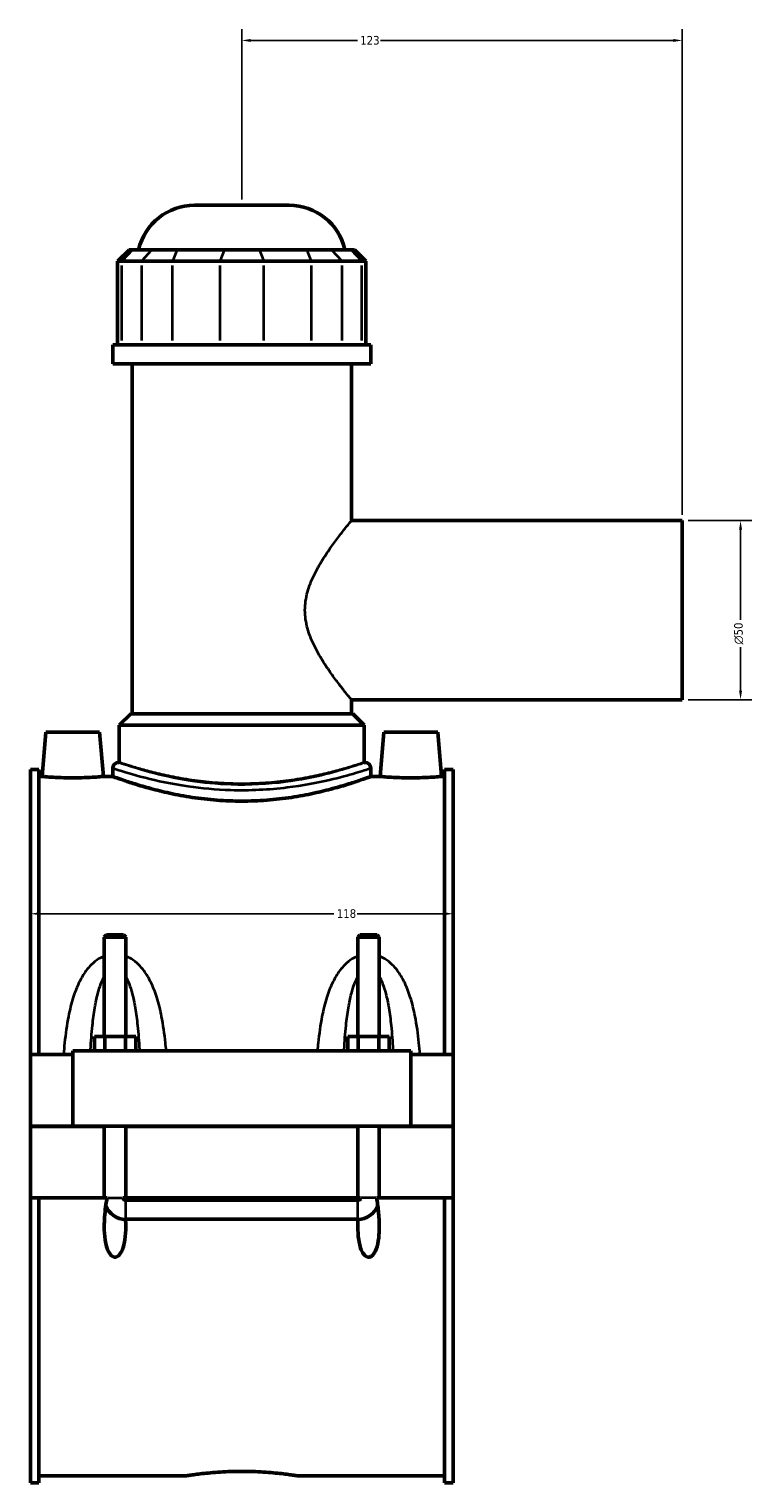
# Model space of a CAD drawing. Header units: millimetres. Extents: x -251 to 971, y -113 to 1173.
# Tile 2 of 8: x -251 to -50, y 249 to 655. Entities that reach past the tile are written whole.
import ezdxf

# ---------------------------------------------------------------- set-up
doc = ezdxf.new("R2010")
doc.units = ezdxf.units.MM
for name, color, linetype, lineweight in [('Dimension (ANSI)', 7, 'Continuous', 25), ('Visible (ANSI)', 7, 'Continuous', 50), ('Visible Narrow (ANSI)', 7, 'Continuous', 35)]:
    doc.layers.add(name, color=color, linetype=linetype, lineweight=lineweight)
doc.styles.add('Note Text (ANSI)', font='tahoma.ttf')
doc.dimstyles.new('Default - mm (ANSI)', dxfattribs={"dimtxt": 2.4, "dimasz": 2.5, "dimexe": 3.175, "dimexo": 1.6002, "dimgap": 0.8, "dimtad": 0, "dimtoh": 1, "dimdec": 0, "dimrnd": 1e-08, "dimzin": 4, "dimdsep": 46, "dimtxsty": 'Note Text (ANSI)', "dimcen": 0.09, "dimdle": 10, "dimclrd": 256, "dimclre": 256, "dimclrt": 5, "dimadec": 1, "dimazin": 1, "dimtfac": 1.27, "dimtofl": 0, "dimtmove": 0, "dimatfit": 3, "dimfxl": 1, "dimtolj": 1, "dimtzin": 4, "dimlwd": -1, "dimlwe": -1, "dimarcsym": 0})

# ---------------------------------------------------------------- blocks, each defined once
blk = doc.blocks.new('*D7')
at = {"layer": 'Defpoints', "color": 0, "transparency": 16777216}
for p in [(-250.95, 408.35), (-132.95, 408.35), (-132.95, 407.87)]:
    blk.add_point(p, dxfattribs=at)
at = {"layer": 'Dimension (ANSI)', "transparency": 16777216}
for p, q in [((-248.45, 407.87), (-166.21, 407.87)), ((-135.45, 407.87), (-159.69, 407.87))]:
    blk.add_line(p, q, dxfattribs=at)
for points in [[(-248.45, 408.28), (-248.45, 407.45), (-250.95, 407.87)], [(-135.45, 408.28), (-135.45, 407.45), (-132.95, 407.87)]]:
    blk.add_solid(points, dxfattribs=at)
at = {"layer": 'Dimension (ANSI)', "color": 5, "transparency": 16777216, "insert": (-165.41, 409.12), "char_height": 2.4, "attachment_point": 1, "style": 'Note Text (ANSI)'}
blk.add_mtext('\\A1;118', dxfattribs=at)
blk = doc.blocks.new('*D8')
at = {"layer": 'Defpoints', "color": 0, "transparency": 16777216}
for p in [(-191.95, 651.58), (-191.95, 605.58), (-68.95, 517.58)]:
    blk.add_point(p, dxfattribs=at)
at = {"layer": 'Dimension (ANSI)', "transparency": 16777216}
for p, q in [((-191.95, 607.18), (-191.95, 654.75)), ((-68.95, 519.18), (-68.95, 654.75)), ((-189.45, 651.58), (-159.67, 651.58)), ((-71.45, 651.58), (-153.22, 651.58))]:
    blk.add_line(p, q, dxfattribs=at)
for points in [[(-189.45, 652), (-189.45, 651.16), (-191.95, 651.58)], [(-71.45, 652), (-71.45, 651.16), (-68.95, 651.58)]]:
    blk.add_solid(points, dxfattribs=at)
at = {"layer": 'Dimension (ANSI)', "color": 5, "transparency": 16777216, "insert": (-158.87, 652.83), "char_height": 2.4, "attachment_point": 1, "style": 'Note Text (ANSI)'}
blk.add_mtext('\\A1;123', dxfattribs=at)
blk = doc.blocks.new('*D9')
at = {"layer": 'Defpoints', "color": 0, "transparency": 16777216}
for p in [(-68.95, 517.58), (-68.95, 467.58), (-52.68, 467.58)]:
    blk.add_point(p, dxfattribs=at)
at = {"layer": 'Dimension (ANSI)', "transparency": 16777216}
for p, q in [((-67.35, 517.58), (-49.5, 517.58)), ((-52.68, 515.08), (-52.68, 489.91)), ((-52.68, 470.08), (-52.68, 482.25)), ((-67.35, 467.58), (-49.5, 467.58))]:
    blk.add_line(p, q, dxfattribs=at)
for points in [[(-53.09, 515.08), (-52.26, 515.08), (-52.68, 517.58)], [(-53.09, 470.08), (-52.26, 470.08), (-52.68, 467.58)]]:
    blk.add_solid(points, dxfattribs=at)
at = {"layer": 'Dimension (ANSI)', "color": 5, "transparency": 16777216, "insert": (-54.48, 483.05), "char_height": 2.4, "attachment_point": 1, "rotation": 90, "style": 'Note Text (ANSI)'}
blk.add_mtext('\\A1;{\\fAIGDT|b0|i0;\\H2.4000;\\ln}\\fTahoma|b0|i0;\\H2.4000;50', dxfattribs=at)

msp = doc.modelspace()

# ---------------------------------------------------------------- linework, layer by layer
at = {"layer": 'Visible (ANSI)'}
for p, q in [((-205.16, 605.58), (-178.73, 605.58)), ((-223.43, 593.19), (-226.63, 589.99)), ((-223.43, 593.19), (-222.45, 593.19)), ((-216.98, 593.19), (-222.45, 593.19)), ((-216.98, 593.19), (-210.06, 593.19)), ((-196.85, 593.19), (-210.06, 593.19)), ((-196.85, 593.19), (-187.05, 593.19)), ((-173.84, 593.19), (-187.05, 593.19)), ((-173.84, 593.19), (-166.91, 593.19)), ((-161.44, 593.19), (-166.91, 593.19)), ((-161.44, 593.19), (-160.47, 593.19)), ((-160.47, 593.19), (-157.27, 589.99)), ((-225.41, 589.99), (-226.63, 589.99)), ((-226.63, 589.99), (-226.63, 566.64)), ((-225.41, 589.99), (-219.94, 589.99)), ((-211.28, 589.99), (-219.94, 589.99)), ((-211.28, 589.99), (-198.07, 589.99)), ((-185.82, 589.99), (-198.07, 589.99)), ((-185.82, 589.99), (-172.61, 589.99)), ((-163.96, 589.99), (-172.61, 589.99)), ((-163.96, 589.99), (-158.48, 589.99)), ((-157.27, 589.99), (-158.48, 589.99)), ((-157.27, 589.99), (-157.27, 566.64)), ((-155.95, 566.64), (-227.95, 566.64)), ((-227.95, 561.33), (-227.95, 566.64)), ((-155.95, 561.33), (-155.95, 566.64)), ((-155.95, 561.33), (-227.95, 561.33)), ((-222.55, 463.68), (-222.55, 561.33)), ((-161.35, 517.58), (-161.35, 561.33)), ((-161.35, 517.58), (-68.95, 517.58)), ((-68.95, 467.58), (-68.95, 517.58)), ((-161.35, 463.68), (-161.35, 467.58)), ((-161.35, 467.58), (-68.95, 467.58)), ((-222.95, 463.68), (-226.15, 460.48)), ((-222.95, 463.68), (-160.95, 463.68)), ((-160.95, 463.68), (-157.75, 460.48)), ((-246.65, 458.58), (-247.73, 446.18)), ((-246.65, 458.58), (-231.65, 458.58)), ((-231.65, 458.58), (-230.56, 446.18)), ((-157.75, 460.48), (-226.15, 460.48)), ((-226.15, 450.08), (-226.15, 460.48)), ((-157.75, 450.08), (-157.75, 460.48)), ((-152.25, 458.58), (-153.33, 446.18)), ((-137.25, 458.58), (-152.25, 458.58)), ((-137.25, 458.58), (-136.16, 446.18)), ((-250.95, 368.58), (-250.95, 448.13)), ((-248.59, 448.13), (-250.95, 448.13)), ((-248.59, 448.13), (-248.59, 368.58)), ((-227.95, 448.48), (-227.95, 446.18)), ((-226.15, 450.08), (-226.35, 450.08)), ((-157.55, 450.08), (-157.75, 450.08)), ((-155.95, 448.48), (-155.95, 446.18)), ((-135.31, 448.13), (-135.31, 368.58)), ((-132.95, 448.13), (-135.31, 448.13)), ((-132.95, 368.58), (-132.95, 448.13)), ((-248.59, 446.18), (-247.73, 446.18)), ((-230.56, 446.18), (-227.95, 446.18)), ((-155.95, 446.18), (-153.33, 446.18)), ((-136.16, 446.18), (-135.31, 446.18)), ((-229.75, 401.96), (-230.35, 401.36)), ((-224.95, 401.96), (-229.75, 401.96)), ((-224.95, 401.96), (-224.35, 401.36)), ((-158.95, 401.96), (-159.55, 401.36)), ((-154.15, 401.96), (-158.95, 401.96)), ((-154.15, 401.96), (-153.55, 401.36)), ((-230.35, 401.36), (-224.35, 401.36)), ((-230.35, 401.36), (-230.35, 373.58)), ((-224.35, 401.36), (-224.35, 373.58)), ((-159.55, 401.36), (-153.55, 401.36)), ((-159.55, 373.58), (-159.55, 401.36)), ((-153.55, 373.58), (-153.55, 401.36)), ((-233.12, 369.58), (-233.12, 373.58)), ((-230.23, 373.58), (-233.12, 373.58)), ((-230.23, 369.58), (-230.23, 373.58)), ((-224.46, 373.58), (-230.23, 373.58)), ((-224.46, 369.58), (-224.46, 373.58)), ((-221.57, 373.58), (-224.46, 373.58)), ((-221.57, 369.58), (-221.57, 373.58)), ((-162.32, 369.58), (-162.32, 373.58)), ((-159.43, 373.58), (-162.32, 373.58)), ((-159.43, 369.58), (-159.43, 373.58)), ((-153.66, 373.58), (-159.43, 373.58)), ((-153.66, 369.58), (-153.66, 373.58)), ((-150.77, 373.58), (-153.66, 373.58)), ((-150.77, 369.58), (-150.77, 373.58)), ((-239.15, 369.58), (-144.75, 369.58)), ((-239.15, 369.58), (-239.15, 348.63)), ((-144.75, 348.63), (-144.75, 369.58)), ((-250.95, 368.58), (-239.15, 368.58)), ((-250.95, 348.63), (-250.95, 368.58)), ((-144.75, 368.58), (-132.95, 368.58)), ((-132.95, 368.58), (-132.95, 348.63)), ((-250.95, 348.63), (-239.15, 348.63)), ((-250.95, 328.58), (-250.95, 348.53)), ((-230.35, 348.53), (-250.95, 348.53)), ((-239.15, 348.63), (-144.75, 348.63)), ((-230.35, 348.63), (-230.35, 348.53)), ((-230.35, 328.58), (-230.35, 348.53)), ((-224.35, 348.63), (-224.35, 348.53)), ((-224.35, 348.53), (-224.35, 328.58)), ((-159.55, 348.53), (-224.35, 348.53)), ((-159.55, 348.53), (-159.55, 348.63)), ((-159.55, 328.58), (-159.55, 348.53)), ((-153.55, 348.53), (-153.55, 348.63)), ((-153.55, 348.53), (-153.55, 328.58)), ((-132.95, 348.53), (-153.55, 348.53)), ((-144.75, 348.63), (-132.95, 348.63)), ((-132.95, 348.53), (-132.95, 328.58)), ((-250.95, 249.03), (-250.95, 328.58)), ((-250.95, 328.58), (-230.35, 328.58)), ((-248.59, 328.58), (-248.59, 249.03)), ((-230.35, 328.58), (-229.56, 328.58)), ((-225.14, 328.58), (-224.35, 328.58)), ((-224.35, 328.58), (-159.55, 328.58)), ((-224.35, 327.91), (-159.55, 327.91)), ((-159.55, 328.58), (-158.76, 328.58)), ((-154.34, 328.58), (-153.55, 328.58)), ((-153.55, 328.58), (-132.95, 328.58)), ((-135.31, 328.58), (-135.31, 249.03)), ((-132.95, 249.03), (-132.95, 328.58)), ((-159.55, 322.64), (-224.35, 322.64)), ((-248.59, 249.03), (-250.95, 249.03)), ((-248.59, 250.98), (-207.63, 250.98)), ((-176.27, 250.98), (-135.31, 250.98)), ((-132.95, 249.03), (-135.31, 249.03))]:
    msp.add_line(p, q, dxfattribs=at)
for centre, radius, start, end in [((-205.16, 589.58), 16, 90, 166.9604), ((-178.73, 589.58), 16, 13.0396, 90), ((-226.35, 448.48), 1.6, 90, 180), ((-157.55, 448.48), 1.6, 0, 90), ((-224.35, 328.58), 6, 201.6741, 269.4722), ((-159.55, 328.58), 6, 270.5278, 338.3259)]:
    msp.add_arc(centre, radius, start, end, dxfattribs=at)
for points, knots in [([(-230.56, 446.18), (-230.56, 446.18), (-230.78, 446.16), (-231.65, 446.09), (-232.31, 446.04), (-233.83, 445.94), (-234.8, 445.89), (-236.91, 445.82), (-238.07, 445.8), (-240.23, 445.8), (-241.38, 445.82), (-243.5, 445.89), (-244.46, 445.94), (-245.99, 446.04), (-246.64, 446.09), (-247.52, 446.16), (-247.73, 446.18), (-247.73, 446.18)], [1.296761, 1.296761, 1.296761, 1.296761, 1.620807, 1.620807, 1.944853, 1.944853, 2.269187, 2.269187, 2.593522, 2.593522, 2.917856, 2.917856, 3.242191, 3.242191, 3.566237, 3.566237, 3.890283, 3.890283, 3.890283, 3.890283]), ([(-155.95, 446.18), (-155.95, 446.18), (-156.17, 446.1), (-157.09, 445.76), (-157.79, 445.51), (-159.63, 444.88), (-160.78, 444.49), (-163.41, 443.67), (-164.91, 443.23), (-168.08, 442.37), (-169.87, 441.92), (-173.78, 441.08), (-175.9, 440.68), (-180.32, 440.01), (-182.64, 439.74), (-187.31, 439.39), (-189.66, 439.3), (-194.23, 439.3), (-196.59, 439.39), (-201.26, 439.74), (-203.57, 440.01), (-208, 440.68), (-210.11, 441.08), (-214.02, 441.92), (-215.82, 442.37), (-218.99, 443.23), (-220.48, 443.67), (-223.12, 444.49), (-224.26, 444.88), (-226.1, 445.51), (-226.8, 445.76), (-227.73, 446.1), (-227.95, 446.18), (-227.95, 446.18)], [5.480819, 5.480819, 5.480819, 5.480819, 6.165677, 6.165677, 6.850534, 6.850534, 7.535392, 7.535392, 8.22025, 8.22025, 8.905597, 8.905597, 9.590944, 9.590944, 10.276291, 10.276291, 10.961637, 10.961637, 11.646984, 11.646984, 12.332331, 12.332331, 13.017678, 13.017678, 13.703025, 13.703025, 14.387883, 14.387883, 15.07274, 15.07274, 15.757598, 15.757598, 16.442456, 16.442456, 16.442456, 16.442456]), ([(-136.16, 446.18), (-136.16, 446.18), (-136.38, 446.16), (-137.25, 446.09), (-137.91, 446.04), (-139.43, 445.94), (-140.4, 445.89), (-142.51, 445.82), (-143.67, 445.8), (-144.75, 445.8), (-145.83, 445.8), (-146.98, 445.82), (-149.1, 445.89), (-150.06, 445.94), (-151.59, 446.04), (-152.24, 446.09), (-153.12, 446.16), (-153.33, 446.18), (-153.33, 446.18)], [3.890283, 3.890283, 3.890283, 3.890283, 4.214329, 4.214329, 4.538374, 4.538374, 4.862709, 4.862709, 5.187044, 5.187044, 5.187044, 5.511378, 5.511378, 5.835713, 5.835713, 6.159759, 6.159759, 6.483805, 6.483805, 6.483805, 6.483805]), ([(-224.41, 322.64), (-224.37, 321.93), (-224.35, 321.25), (-224.35, 319.39), (-224.41, 318.08), (-224.7, 316.19), (-224.83, 315.57), (-225.17, 314.39), (-225.38, 313.82), (-225.9, 312.94), (-226.21, 312.52), (-226.69, 312.21), (-226.82, 312.14), (-227.08, 312.06), (-227.22, 312.03), (-227.48, 312.03), (-227.62, 312.06), (-227.88, 312.14), (-228, 312.21), (-228.48, 312.52), (-228.8, 312.94), (-229.31, 313.82), (-229.52, 314.39), (-229.87, 315.57), (-230, 316.19), (-230.28, 318.08), (-230.35, 319.39), (-230.35, 322.28), (-230.22, 324.15), (-229.86, 326.88), (-229.72, 327.74), (-229.56, 328.58)], [1.15278, 1.15278, 1.15278, 1.15278, 1.359554, 1.359554, 1.734678, 1.734678, 1.92224, 1.92224, 2.109803, 2.109803, 2.246381, 2.246381, 2.28528, 2.28528, 2.324179, 2.324179, 2.363078, 2.363078, 2.401977, 2.401977, 2.538555, 2.538555, 2.726117, 2.726117, 2.91368, 2.91368, 3.288804, 3.288804, 3.819435, 3.819435, 4.063896, 4.063896, 4.063896, 4.063896]), ([(-225.14, 328.58), (-225.12, 328.47), (-225.08, 328.37), (-224.96, 328.19), (-224.89, 328.11), (-224.73, 328.01), (-224.66, 327.97), (-224.51, 327.92), (-224.43, 327.91), (-224.35, 327.91)], [0.0000629, 0.0000629, 0.0000629, 0.0000629, 0.0332254, 0.0332254, 0.0652685, 0.0652685, 0.0898032, 0.0898032, 0.1137457, 0.1137457, 0.1137457, 0.1137457]), ([(-154.34, 328.58), (-154.11, 327.38), (-153.92, 326.09), (-153.63, 323.35), (-153.55, 321.9), (-153.55, 319.57), (-153.59, 318.47), (-153.86, 316.29), (-154.08, 315.22), (-154.67, 313.64), (-155.04, 312.89), (-155.71, 312.32), (-155.86, 312.22), (-156.2, 312.07), (-156.38, 312.03), (-156.68, 312.03), (-156.82, 312.06), (-157.08, 312.14), (-157.2, 312.21), (-157.68, 312.52), (-158, 312.94), (-158.51, 313.82), (-158.72, 314.39), (-159.07, 315.57), (-159.2, 316.19), (-159.48, 318.08), (-159.55, 319.39), (-159.55, 321.25), (-159.53, 321.93), (-159.49, 322.64)], [0.579149, 0.579149, 0.579149, 0.579149, 0.944569, 0.944569, 1.355999, 1.355999, 1.673488, 1.673488, 1.990978, 1.990978, 2.212136, 2.212136, 2.263704, 2.263704, 2.315272, 2.315272, 2.354171, 2.354171, 2.393071, 2.393071, 2.529649, 2.529649, 2.717211, 2.717211, 2.904773, 2.904773, 3.279897, 3.279897, 3.486671, 3.486671, 3.486671, 3.486671]), ([(-159.55, 327.91), (-159.45, 327.91), (-159.35, 327.93), (-159.16, 328.01), (-159.07, 328.06), (-158.94, 328.19), (-158.89, 328.26), (-158.8, 328.41), (-158.77, 328.49), (-158.76, 328.58)], [0, 0, 0, 0, 0.0301742, 0.0301742, 0.061514, 0.061514, 0.0866927, 0.0866927, 0.1134876, 0.1134876, 0.1134876, 0.1134876]), ([(-207.63, 250.98), (-207.63, 250.98), (-207.53, 250.99), (-207.13, 251.06), (-206.83, 251.1), (-206.03, 251.22), (-205.53, 251.29), (-204.38, 251.45), (-203.73, 251.53), (-202.34, 251.69), (-201.55, 251.77), (-199.84, 251.93), (-198.92, 252), (-196.99, 252.12), (-195.98, 252.17), (-193.95, 252.23), (-192.93, 252.25), (-190.96, 252.25), (-189.94, 252.23), (-187.91, 252.17), (-186.91, 252.12), (-184.98, 252), (-184.05, 251.93), (-182.34, 251.77), (-181.55, 251.69), (-180.16, 251.53), (-179.51, 251.45), (-178.36, 251.29), (-177.86, 251.22), (-177.06, 251.1), (-176.76, 251.06), (-176.36, 250.99), (-176.27, 250.98), (-176.27, 250.98)], [2.366991, 2.366991, 2.366991, 2.366991, 2.662862, 2.662862, 2.958733, 2.958733, 3.254603, 3.254603, 3.550474, 3.550474, 3.846351, 3.846351, 4.142228, 4.142228, 4.438106, 4.438106, 4.733983, 4.733983, 5.02986, 5.02986, 5.325738, 5.325738, 5.621615, 5.621615, 5.917492, 5.917492, 6.213363, 6.213363, 6.509233, 6.509233, 6.805104, 6.805104, 7.100974, 7.100974, 7.100974, 7.100974])]:
    msp.add_open_spline(points, degree=3, knots=knots, dxfattribs=at)
for points in [[(-224.35, 322.64), (-224.37, 322.64), (-224.39, 322.64), (-224.41, 322.64)], [(-159.49, 322.64), (-159.51, 322.64), (-159.53, 322.64), (-159.55, 322.64)]]:
    msp.add_open_spline(points, degree=3, dxfattribs=at)
at = {"layer": 'Visible Narrow (ANSI)'}
for p, q in [((-222.6, 593.03), (-225.26, 590.15)), ((-219.79, 590.15), (-217.13, 593.03)), ((-210.12, 593.03), (-211.22, 590.15)), ((-196.91, 593.03), (-198.01, 590.15)), ((-186.99, 593.03), (-185.89, 590.15)), ((-173.78, 593.03), (-172.68, 590.15)), ((-166.76, 593.03), (-164.1, 590.15)), ((-161.29, 593.03), (-158.63, 590.15)), ((-225.41, 567.81), (-225.41, 588.82)), ((-219.94, 588.82), (-219.94, 567.81)), ((-211.28, 567.81), (-211.28, 588.82)), ((-198.07, 588.82), (-198.07, 567.81)), ((-185.82, 567.81), (-185.82, 588.82)), ((-172.61, 588.82), (-172.61, 567.81)), ((-163.96, 567.81), (-163.96, 588.82)), ((-158.48, 588.82), (-158.48, 567.81)), ((-229.38, 328.58), (-225.31, 328.58)), ((-224.35, 322.72), (-224.35, 327.68)), ((-159.55, 322.72), (-159.55, 327.68)), ((-154.51, 328.58), (-158.58, 328.58))]:
    msp.add_line(p, q, dxfattribs=at)
for points, knots in [([(-161.35, 467.58), (-161.35, 467.58), (-161.48, 467.75), (-162.03, 468.42), (-162.45, 468.93), (-163.48, 470.24), (-164.11, 471.04), (-165.48, 472.84), (-166.23, 473.85), (-167.74, 475.99), (-168.57, 477.21), (-170.22, 479.86), (-171.04, 481.28), (-172.5, 484.29), (-173.14, 485.88), (-174.04, 489.16), (-174.3, 490.86), (-174.3, 494.3), (-174.04, 496), (-173.14, 499.28), (-172.5, 500.86), (-171.04, 503.87), (-170.22, 505.3), (-168.57, 507.95), (-167.74, 509.17), (-166.23, 511.31), (-165.48, 512.31), (-164.11, 514.12), (-163.48, 514.92), (-162.45, 516.22), (-162.03, 516.73), (-161.48, 517.41), (-161.35, 517.58), (-161.35, 517.58)], [4.058417, 4.058417, 4.058417, 4.058417, 4.556523, 4.556523, 5.054629, 5.054629, 5.552735, 5.552735, 6.05084, 6.05084, 6.567339, 6.567339, 7.083838, 7.083838, 7.600336, 7.600336, 8.116835, 8.116835, 8.633333, 8.633333, 9.149832, 9.149832, 9.66633, 9.66633, 10.182829, 10.182829, 10.680935, 10.680935, 11.17904, 11.17904, 11.677146, 11.677146, 12.175252, 12.175252, 12.175252, 12.175252]), ([(-227.94, 448.48), (-227.94, 448.48), (-227.58, 448.36), (-225.46, 447.68), (-222.7, 446.81), (-215.62, 445.01), (-211.54, 444.13), (-203.25, 442.93), (-199.21, 442.55), (-189.74, 442.26), (-184.27, 442.54), (-174.91, 443.69), (-170.89, 444.45), (-164.58, 445.91), (-162.11, 446.59), (-158.23, 447.74), (-156.88, 448.18), (-156.06, 448.44), (-155.95, 448.48), (-155.95, 448.48)], [-27.381329, -27.381329, -27.381329, -27.381329, -26.52853, -26.52853, -24.860585, -24.860585, -23.399959, -23.399959, -22.208095, -22.208095, -20.657291, -20.657291, -19.302437, -19.302437, -18.139467, -18.139467, -16.906723, -16.906723, -16.428786, -16.428786, -16.428786, -16.428786]), ([(-157.55, 450.08), (-157.55, 450.08), (-157.66, 450.04), (-158.44, 449.77), (-159.72, 449.33), (-163.44, 448.16), (-165.8, 447.47), (-171.83, 445.99), (-175.66, 445.21), (-184.61, 444.04), (-189.84, 443.76), (-198.89, 444.05), (-202.75, 444.44), (-210.67, 445.66), (-214.57, 446.56), (-221.33, 448.38), (-223.97, 449.27), (-226, 449.96), (-226.34, 450.08), (-226.34, 450.08)], [16.428786, 16.428786, 16.428786, 16.428786, 16.906723, 16.906723, 18.139467, 18.139467, 19.302437, 19.302437, 20.657291, 20.657291, 22.208095, 22.208095, 23.399959, 23.399959, 24.860585, 24.860585, 26.52853, 26.52853, 27.381329, 27.381329, 27.381329, 27.381329]), ([(-157.75, 450.08), (-157.75, 450.08), (-157.96, 450.01), (-158.83, 449.72), (-159.49, 449.5), (-161.25, 448.95), (-162.33, 448.62), (-164.84, 447.91), (-166.26, 447.53), (-169.27, 446.79), (-170.98, 446.4), (-174.7, 445.67), (-176.71, 445.33), (-180.92, 444.76), (-183.11, 444.53), (-187.55, 444.22), (-189.78, 444.15), (-194.11, 444.15), (-196.35, 444.22), (-200.78, 444.53), (-202.98, 444.76), (-207.19, 445.33), (-209.2, 445.67), (-212.92, 446.4), (-214.62, 446.79), (-217.64, 447.53), (-219.06, 447.91), (-221.56, 448.62), (-222.65, 448.95), (-224.4, 449.5), (-225.06, 449.72), (-225.94, 450.01), (-226.15, 450.08), (-226.15, 450.08)], [5.197345, 5.197345, 5.197345, 5.197345, 5.846856, 5.846856, 6.496366, 6.496366, 7.145877, 7.145877, 7.795387, 7.795387, 8.445213, 8.445213, 9.095039, 9.095039, 9.744865, 9.744865, 10.394691, 10.394691, 11.044516, 11.044516, 11.694342, 11.694342, 12.344168, 12.344168, 12.993994, 12.993994, 13.643505, 13.643505, 14.293015, 14.293015, 14.942525, 14.942525, 15.592036, 15.592036, 15.592036, 15.592036]), ([(-230.35, 396.04), (-230.89, 395.83), (-231.42, 395.56), (-232.66, 394.8), (-233.35, 394.24), (-234.51, 393.09), (-235, 392.52), (-236.15, 390.96), (-236.75, 389.94), (-237.96, 387.52), (-238.52, 386.08), (-239.55, 382.86), (-239.99, 381.06), (-240.83, 376.82), (-241.16, 374.36), (-241.54, 370.78), (-241.64, 369.68), (-241.72, 368.58)], [-3.707042, -3.707042, -3.707042, -3.707042, -3.529941, -3.529941, -3.263194, -3.263194, -3.031843, -3.031843, -2.673377, -2.673377, -2.213684, -2.213684, -1.670668, -1.670668, -0.958694, -0.958694, -0.64771, -0.64771, -0.64771, -0.64771]), ([(-213.05, 369.58), (-213.12, 370.34), (-213.19, 371.11), (-213.53, 374.36), (-213.87, 376.82), (-214.7, 381.06), (-215.14, 382.86), (-216.17, 386.08), (-216.73, 387.52), (-217.94, 389.94), (-218.54, 390.96), (-219.7, 392.52), (-220.19, 393.09), (-221.35, 394.24), (-222.03, 394.8), (-223.28, 395.56), (-223.8, 395.83), (-224.35, 396.04)], [-7.287711, -7.287711, -7.287711, -7.287711, -7.07102, -7.07102, -6.359046, -6.359046, -5.816029, -5.816029, -5.356337, -5.356337, -4.99787, -4.99787, -4.76652, -4.76652, -4.499773, -4.499773, -4.322672, -4.322672, -4.322672, -4.322672]), ([(-159.55, 396.04), (-160.09, 395.83), (-160.62, 395.56), (-161.86, 394.8), (-162.55, 394.24), (-163.71, 393.09), (-164.2, 392.52), (-165.35, 390.96), (-165.95, 389.94), (-167.16, 387.52), (-167.72, 386.08), (-168.75, 382.86), (-169.19, 381.06), (-170.03, 376.82), (-170.36, 374.36), (-170.7, 371.11), (-170.77, 370.34), (-170.84, 369.58)], [-3.707042, -3.707042, -3.707042, -3.707042, -3.529941, -3.529941, -3.263194, -3.263194, -3.031843, -3.031843, -2.673377, -2.673377, -2.213685, -2.213685, -1.670668, -1.670668, -0.958694, -0.958694, -0.742003, -0.742003, -0.742003, -0.742003]), ([(-142.17, 368.58), (-142.26, 369.68), (-142.36, 370.78), (-142.73, 374.36), (-143.07, 376.82), (-143.9, 381.06), (-144.34, 382.86), (-145.37, 386.08), (-145.93, 387.52), (-147.14, 389.94), (-147.74, 390.96), (-148.9, 392.52), (-149.39, 393.09), (-150.55, 394.24), (-151.23, 394.8), (-152.48, 395.56), (-153, 395.83), (-153.55, 396.04)], [-7.382004, -7.382004, -7.382004, -7.382004, -7.07102, -7.07102, -6.359045, -6.359045, -5.816029, -5.816029, -5.356336, -5.356336, -4.99787, -4.99787, -4.766519, -4.766519, -4.499773, -4.499773, -4.322672, -4.322672, -4.322672, -4.322672]), ([(-234.18, 369.58), (-234.17, 369.7), (-234.17, 369.83), (-234.03, 372.25), (-233.87, 374.51), (-233.47, 378.4), (-233.25, 380.05), (-232.75, 383.01), (-232.48, 384.33), (-231.9, 386.55), (-231.61, 387.49), (-231.05, 388.91), (-230.81, 389.45), (-230.48, 390.06), (-230.42, 390.18), (-230.35, 390.3)], [0.919571, 0.919571, 0.919571, 0.919571, 0.958694, 0.958694, 1.670668, 1.670668, 2.213684, 2.213684, 2.673377, 2.673377, 3.031843, 3.031843, 3.263194, 3.263194, 3.321966, 3.321966, 3.321966, 3.321966]), ([(-224.35, 390.3), (-224.28, 390.18), (-224.21, 390.06), (-223.88, 389.45), (-223.64, 388.91), (-223.09, 387.49), (-222.8, 386.55), (-222.21, 384.33), (-221.94, 383.01), (-221.44, 380.05), (-221.23, 378.4), (-220.83, 374.51), (-220.66, 372.25), (-220.53, 369.83), (-220.52, 369.7), (-220.52, 369.58)], [4.707748, 4.707748, 4.707748, 4.707748, 4.76652, 4.76652, 4.99787, 4.99787, 5.356337, 5.356337, 5.816029, 5.816029, 6.359046, 6.359046, 7.07102, 7.07102, 7.110142, 7.110142, 7.110142, 7.110142]), ([(-163.38, 369.58), (-163.37, 369.7), (-163.37, 369.83), (-163.23, 372.25), (-163.07, 374.51), (-162.67, 378.4), (-162.45, 380.05), (-161.95, 383.01), (-161.68, 384.33), (-161.1, 386.55), (-160.81, 387.49), (-160.25, 388.91), (-160.01, 389.45), (-159.68, 390.06), (-159.62, 390.18), (-159.55, 390.3)], [0.919571, 0.919571, 0.919571, 0.919571, 0.958694, 0.958694, 1.670668, 1.670668, 2.213685, 2.213685, 2.673377, 2.673377, 3.031843, 3.031843, 3.263194, 3.263194, 3.321966, 3.321966, 3.321966, 3.321966]), ([(-153.55, 390.3), (-153.48, 390.18), (-153.41, 390.06), (-153.08, 389.45), (-152.84, 388.91), (-152.29, 387.49), (-152, 386.55), (-151.41, 384.33), (-151.14, 383.01), (-150.64, 380.05), (-150.43, 378.4), (-150.03, 374.51), (-149.86, 372.25), (-149.73, 369.83), (-149.72, 369.7), (-149.72, 369.58)], [4.707748, 4.707748, 4.707748, 4.707748, 4.766519, 4.766519, 4.99787, 4.99787, 5.356336, 5.356336, 5.816029, 5.816029, 6.359045, 6.359045, 7.07102, 7.07102, 7.110142, 7.110142, 7.110142, 7.110142])]:
    msp.add_open_spline(points, degree=3, knots=knots, dxfattribs=at)

# ---------------------------------------------------------------- dimensions: what is measured, and where the dimension line sits
at = {"layer": 'Dimension (ANSI)'}
for base, p1, p2, override, picture, middle in [((-191.95, 651.58), (-68.95, 517.58), (-191.95, 605.58), {"dimgap": 0.8, "dimtoh": 0, "dimdec": 0, "dimtol": 0, "dimlim": 0, "dimtp": 0, "dimtm": 0, "dimtdec": 2, "dimatfit": 1}, '*D8', (-156.45, 651.58)), ((-132.95, 407.87), (-250.95, 408.35), (-132.95, 408.35), {"dimgap": 0.8, "dimtoh": 0, "dimdec": 0, "dimse1": 1, "dimse2": 1, "dimtol": 0, "dimlim": 0, "dimtp": 0, "dimtm": 0, "dimtdec": 2, "dimatfit": 1}, '*D7', (-162.95, 407.87))]:
    dim = msp.add_linear_dim(base=base, p1=p1, p2=p2, angle=180, dimstyle='Default - mm (ANSI)', override=override, dxfattribs=at)
    dim.commit()
    dim.dimension.update_dxf_attribs({"geometry": picture, "text_midpoint": middle, "dimtype": 160})
dim = msp.add_linear_dim(base=(-52.68, 467.58), p1=(-68.95, 517.58), p2=(-68.95, 467.58), angle=90, text='{\\fAIGDT|b0|i0;\\H2.4000;\\ln}\\fTahoma|b0|i0;\\H2.4000;<>', dimstyle='Default - mm (ANSI)', override={"dimgap": 0.8, "dimtoh": 0, "dimdec": 0, "dimtol": 0, "dimlim": 0, "dimtp": 0, "dimtm": 0, "dimtdec": 2, "dimatfit": 1}, dxfattribs=at)
dim.commit()
dim.dimension.update_dxf_attribs({"geometry": '*D9', "text_midpoint": (-52.68, 486.08), "dimtype": 160})

doc.saveas('drawing.dxf')
